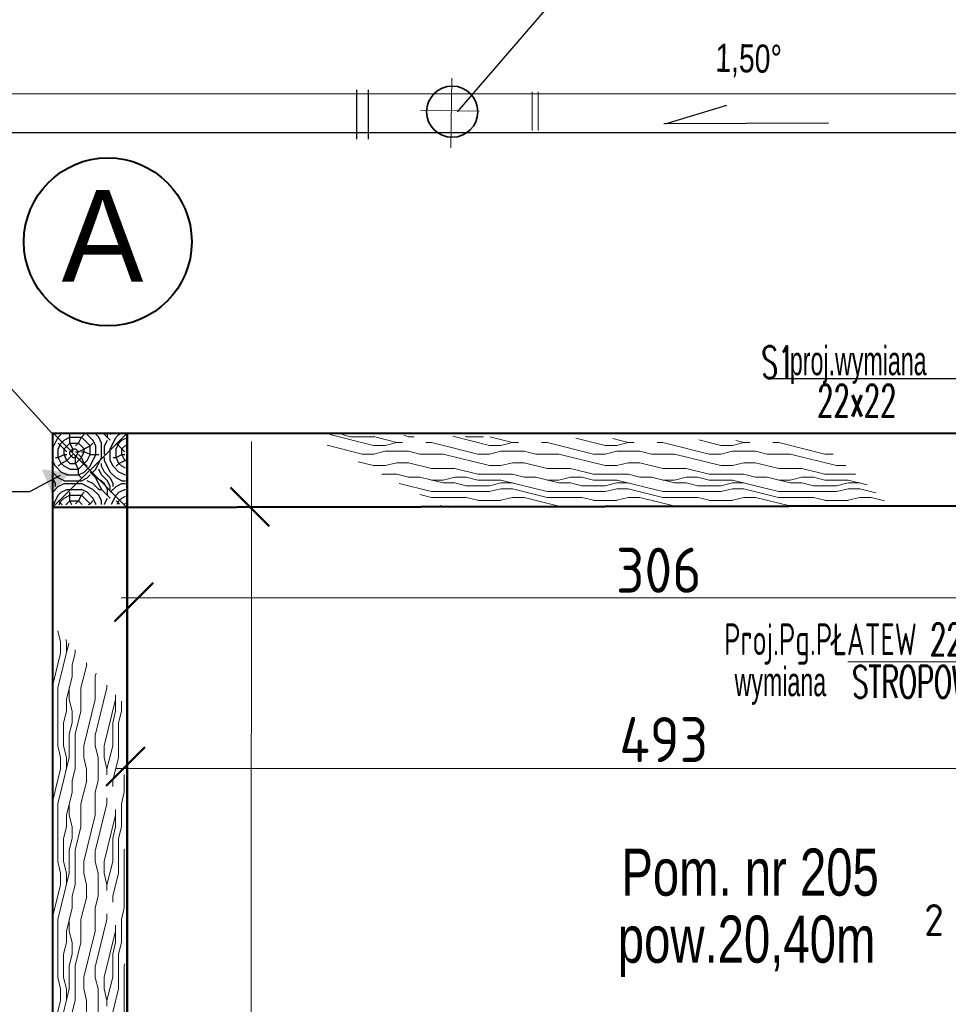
# Model space of a CAD drawing. Header units: millimetres. Extents: x 5545 to 136433, y -146986 to -36607.
# Tile 151 of 159: x 35365 to 35686, y -46911 to -46570. Entities that reach past the tile are written whole.
import ezdxf

# ---------------------------------------------------------------- set-up
doc = ezdxf.new("R2010")
doc.units = ezdxf.units.MM
doc.header["$LTSCALE"] = 8
doc.linetypes.add('HIDDEN', pattern=[9.375, 6.25, -3.125])
for name, color, linetype in [('3 OKNA I DRZWI', 4, 'Continuous'), ('5 WYMIAROWANIE', 253, 'Continuous'), ('Arc_opisy', 18, 'Continuous'), ('AREA', 250, 'Continuous')]:
    doc.layers.add(name, color=color, linetype=linetype)
for name, color, linetype, lineweight in [('cienk.', 161, 'Continuous', 15), ('OGËLNE_01', 7, 'Continuous', 13), ('Standard', 7, 'Continuous', 25)]:
    doc.layers.add(name, color=color, linetype=linetype, lineweight=lineweight)
doc.styles.add('c20', font='simplex.shx', dxfattribs={"width": 0.7})
doc.styles.add('ISOCP', font='ISOCP.SHX')
doc.styles.add('TXT100', font='bikroms.shx', dxfattribs={"width": 0.75, "height": 20})
doc.styles.add('TXT50', font='bikroms.shx', dxfattribs={"width": 0.75, "height": 10})

# ---------------------------------------------------------------- blocks, each defined once
blk = doc.blocks.new('G$C86EB5530')
at = {"layer": 'OGËLNE_01', "color": 7, "linetype": 'Continuous', "lineweight": 25, "style": 'TXT50', "width": 0.6}
blk.add_text('proj.wymiana', height=10, rotation=270, dxfattribs=at).set_placement((3.333333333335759, 56.28571428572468))
blk = doc.blocks.new('G$C2D5568B3')
at = {"layer": '5 WYMIAROWANIE', "lineweight": 15}
blk.add_hatch(color=7, dxfattribs=at).paths.add_polyline_path([(4.670475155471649, 8.249425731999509), (0, 0), (9.47944982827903, 0.0799627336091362)])
blk = doc.blocks.new('G$CB5EE3834')
at = {"layer": 'Arc_opisy', "lineweight": 25, "ltscale": 0.2}
blk.add_blockref('G$C2D5568B3', (0, 0), dxfattribs=at)
blk = doc.blocks.new('G$C1A704194')
at = {"layer": 'Arc_opisy', "lineweight": 25, "ltscale": 0.2, "rotation": 43.91907581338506}
blk.add_blockref('G$CB5EE3834', (2.357907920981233, 0), dxfattribs=at)

msp = doc.modelspace()

# ---------------------------------------------------------------- hatches: boundary and pattern name
at = {"layer": 'Arc_opisy', "lineweight": 25, "ltscale": 0.2}
h = msp.add_hatch(dxfattribs=at)
h.set_pattern_fill('logend', color=250, scale=20, style=0, pattern_type=2)
h.set_pattern_definition([(0, (-5319.575077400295, 4269.366176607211), (20, 20), [6, -14]), (0, (-5319.575077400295, 4270.366176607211), (20, 20), [6, -14]), (0, (-5318.575077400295, 4272.366176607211), (20, 20), [4, -16]), (0, (-5317.575077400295, 4274.366176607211), (20, 20), [3, -17]), (0, (-5317.575077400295, 4276.366176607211), (20, 20), [2, -18]), (0, (-5322.575077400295, 4278.366176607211), (20, 20), [1, -5, 1, -13]), (0, (-5319.575077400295, 4279.366176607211), (20, 20), [1, -8, 3, -8]), (0, (-5315.575077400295, 4280.366176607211), (20, 20), [1, -1, 1, -17]), (0, (-5316.575077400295, 4281.366176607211), (20, 20), [1, -19]), (0, (-5317.575077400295, 4283.366176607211), (20, 20), [3, -17]), (0, (-5317.575077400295, 4285.366176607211), (20, 20), [4, -16]), (0, (-5318.575077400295, 4287.366176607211), (20, 20), [5, -6, 1, -8]), (90, (-5326.575077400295, 4275.366176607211), (-20, 20), [1, -2, 5, -12]), (90, (-5325.575077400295, 4277.366176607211), (-20, 20), [1, -1, 3, -15]), (90, (-5324.575077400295, 4285.366176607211), (-20, 20), [2, -18]), (90, (-5323.575077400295, 4277.366176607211), (-20, 20), [4, -6, 1, -9]), (90, (-5322.575077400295, 4288.366176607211), (-20, 20), [1, -19]), (90, (-5321.575077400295, 4278.366176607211), (-20, 20), [3, -17]), (90, (-5319.575077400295, 4279.366176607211), (-20, 20), [2, -18]), (90, (-5317.575077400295, 4279.366176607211), (-20, 20), [1, -3, 3, -13]), (90, (-5316.575077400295, 4280.366176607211), (-20, 20), [1, -19]), (90, (-5315.575077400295, 4276.366176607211), (-20, 20), [2.8, -17.2]), (90, (-5314.575077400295, 4272.366176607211), (-20, 20), [2, -18]), (90, (-5312.575077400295, 4280.366176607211), (-20, 20), [1, -19]), (90, (-5310.575077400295, 4279.366176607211), (-20, 20), [3, -17]), (90, (-5308.575077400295, 4279.366176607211), (-20, 20), [3, -17]), (45, (-5311.575077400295, 4271.366176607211), (2.220446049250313e-15, 20.0000000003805), [1.4142, -1.4142, 1.4142, -24.04167124]), (45, (-5315.575077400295, 4276.366176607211), (2.220446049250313e-15, 20.0000000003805), [2.8284, -25.45587124]), (45, (-5323.575077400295, 4286.366176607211), (2.220446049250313e-15, 20.0000000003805), [2.8284, -25.45587124]), (45, (-5319.575077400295, 4281.366176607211), (2.220446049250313e-15, 20.0000000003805), [2.8284, -25.45587124]), (45, (-5318.575077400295, 4277.366176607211), (2.220446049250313e-15, 20.0000000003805), [2.8284, -25.45587124]), (45, (-5312.575077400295, 4273.366176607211), (2.220446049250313e-15, 20.0000000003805), [2.8284, -25.45587124]), (45, (-5314.575077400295, 4274.366176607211), (2.220446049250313e-15, 20.0000000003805), [4.24264, -24.04163124]), (45, (-5320.575077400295, 4283.366176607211), (2.220446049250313e-15, 20.0000000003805), [1.4142, -26.87007124]), (45, (-5321.575077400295, 4285.366176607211), (2.220446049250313e-15, 20.0000000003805), [1.4142, -26.87007124]), (45, (-5313.575077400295, 4285.366176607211), (2.220446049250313e-15, 20.0000000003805), [1.4142, -26.87007124]), (45, (-5321.575077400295, 4275.366176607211), (2.220446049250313e-15, 20.0000000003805), [1.4142, -26.87007124]), (45, (-5310.575077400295, 4282.366176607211), (2.220446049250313e-15, 20.0000000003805), [1.4142, -26.87007124]), (45, (-5317.575077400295, 4280.366176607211), (2.220446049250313e-15, 20.0000000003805), [1.4142, -26.87007124]), (45, (-5315.575077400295, 4282.366176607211), (2.220446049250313e-15, 20.0000000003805), [1.4142, -26.87007124]), (135, (-5316.575077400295, 4278.366176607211), (-20.0000000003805, 2.220446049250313e-15), [1.4142, -1.4142, 4.24264, -21.21323124]), (135, (-5313.575077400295, 4278.366176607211), (-20.0000000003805, 2.220446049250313e-15), [1.4142, -26.87007124]), (135, (-5313.575077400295, 4271.366176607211), (-20.0000000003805, 2.220446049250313e-15), [1.4142, -26.87007124]), (135, (-5317.575077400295, 4276.366176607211), (-20.0000000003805, 2.220446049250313e-15), [1.4142, -26.87007124]), (135, (-5314.575077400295, 4280.366176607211), (-20.0000000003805, 2.220446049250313e-15), [1.4142, -26.87007124]), (135, (-5319.575077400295, 4275.366176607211), (-20.0000000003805, 2.220446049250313e-15), [1.4142, -26.87007124]), (135, (-5311.575077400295, 4275.366176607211), (-20.0000000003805, 2.220446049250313e-15), [1.4142, -26.87007124]), (135, (-5325.575077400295, 4269.366176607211), (-20.0000000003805, 2.220446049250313e-15), [1.4142, -26.87007124]), (135, (-5324.575077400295, 4270.366176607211), (-20.0000000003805, 2.220446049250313e-15), [2.8284, -25.45587124]), (135, (-5323.575077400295, 4271.366176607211), (-20.0000000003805, 2.220446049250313e-15), [2.8284, -25.45587124]), (135, (-5321.575077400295, 4271.366176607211), (-20.0000000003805, 2.220446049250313e-15), [2.8284, -25.45587124]), (135, (-5320.575077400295, 4273.366176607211), (-20.0000000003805, 2.220446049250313e-15), [2.8284, -25.45587124]), (135, (-5312.575077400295, 4281.366176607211), (-20.0000000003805, 2.220446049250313e-15), [2.8284, -25.45587124]), (135, (-5308.575077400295, 4271.366176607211), (-20.0000000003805, 2.220446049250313e-15), [2.8284, -25.45587124]), (135, (-5307.575077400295, 4287.366176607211), (-20.0000000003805, 2.220446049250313e-15), [2.8284, -25.45587124]), (135, (-5307.575077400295, 4285.366176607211), (-20.0000000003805, 2.220446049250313e-15), [2.8284, -25.45587124]), (135, (-5309.575077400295, 4284.366176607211), (-20.0000000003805, 2.220446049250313e-15), [2.8284, -25.45587124]), (135, (-5323.575077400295, 4284.366176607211), (-20.0000000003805, 2.220446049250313e-15), [4.24264, -24.04163124]), (135, (-5310.575077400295, 4282.366176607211), (-20.0000000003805, 2.220446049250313e-15), [4.24264, -24.04163124]), (26.56505120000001, (-5321.575077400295, 4288.366176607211), (20.00000000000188, 8.001291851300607e-09), [2.236, -42.48535954]), (26.56505120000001, (-5321.575077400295, 4278.366176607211), (20.00000000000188, 8.001291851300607e-09), [2.236, -42.48535954]), (26.56505120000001, (-5319.575077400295, 4284.366176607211), (20.00000000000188, 8.001291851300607e-09), [2.236, -42.48535954]), (26.56505120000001, (-5313.575077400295, 4270.366176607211), (20.00000000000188, 8.001291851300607e-09), [2.236, -42.48535954]), (26.56505120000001, (-5314.575077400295, 4272.366176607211), (20.00000000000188, 8.001291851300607e-09), [2.236, -42.48535954]), (26.56505120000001, (-5320.575077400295, 4276.366176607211), (20.00000000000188, 8.001291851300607e-09), [2.236, -42.48535954]), (26.56505120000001, (-5320.575077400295, 4286.366176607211), (20.00000000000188, 8.001291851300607e-09), [2.236, -42.48535954]), (26.56505120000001, (-5314.575077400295, 4280.366176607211), (20.00000000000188, 8.001291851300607e-09), [4.472, -40.24935954]), (63.43494882, (-5314.575077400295, 4283.366176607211), (1.019972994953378e-09, 20.00000000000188), [2.235999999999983, -42.48535953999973]), (63.43494882, (-5311.575077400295, 4277.366176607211), (1.019972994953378e-09, 20.00000000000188), [2.235999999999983, -42.48535953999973]), (63.43494882, (-5321.575077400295, 4281.366176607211), (1.019972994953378e-09, 20.00000000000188), [2.235999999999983, -42.48535953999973]), (63.43494882, (-5325.575077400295, 4282.366176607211), (1.019972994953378e-09, 20.00000000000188), [2.235999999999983, -42.48535953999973]), (63.43494882, (-5313.575077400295, 4278.366176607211), (1.019972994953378e-09, 20.00000000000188), [2.235999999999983, -42.48535953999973]), (63.43494882, (-5315.575077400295, 4278.366176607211), (1.019972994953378e-09, 20.00000000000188), [2.235999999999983, -42.48535953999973]), (63.43494882, (-5323.575077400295, 4281.366176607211), (1.019972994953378e-09, 20.00000000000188), [4.471999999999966, -40.24935953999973]), (63.43494882, (-5308.575077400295, 4274.366176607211), (1.019972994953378e-09, 20.00000000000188), [4.471999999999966, -40.24935953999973]), (63.43494882, (-5310.575077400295, 4275.366176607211), (1.019972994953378e-09, 20.00000000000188), [4.471999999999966, -40.24935953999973]), (116.5650512, (-5326.575077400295, 4272.366176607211), (-8.001288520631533e-09, 20.00000000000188), [2.235999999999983, -42.48535953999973]), (116.5650512, (-5326.575077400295, 4283.366176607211), (-8.001288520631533e-09, 20.00000000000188), [2.235999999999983, -42.48535953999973]), (116.5650512, (-5322.575077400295, 4269.366176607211), (-8.001288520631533e-09, 20.00000000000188), [2.235999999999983, -42.48535953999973]), (116.5650512, (-5324.575077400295, 4287.366176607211), (-8.001288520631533e-09, 20.00000000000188), [2.235999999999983, -42.48535953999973]), (116.5650512, (-5322.575077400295, 4275.366176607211), (-8.001288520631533e-09, 20.00000000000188), [2.235999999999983, -42.48535953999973]), (116.5650512, (-5318.575077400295, 4277.366176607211), (-8.001288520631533e-09, 20.00000000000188), [2.235999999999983, -42.48535953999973]), (116.5650512, (-5316.575077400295, 4281.366176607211), (-8.001288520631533e-09, 20.00000000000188), [2.235999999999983, -42.48535953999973]), (116.5650512, (-5325.575077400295, 4273.366176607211), (6.422930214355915e-06, 20.00000321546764), [2.235999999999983, -42.48535953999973]), (116.5650512, (-5320.575077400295, 4276.366176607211), (-8.001288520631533e-09, 20.00000000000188), [2.235999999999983, -42.48535953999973]), (116.5650512, (-5314.575077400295, 4274.366176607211), (-8.001288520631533e-09, 20.00000000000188), [2.235999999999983, -42.48535953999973]), (116.5650512, (-5312.575077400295, 4276.366176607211), (-8.001288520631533e-09, 20.00000000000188), [2.235999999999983, -42.48535953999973]), (116.5650512, (-5308.575077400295, 4282.366176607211), (-8.001288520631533e-09, 20.00000000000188), [2.235999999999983, -42.48535953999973]), (116.5650512, (-5323.575077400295, 4288.366176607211), (-8.001288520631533e-09, 20.00000000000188), [2.235999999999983, -42.48535953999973]), (116.5650512, (-5326.575077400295, 4287.366176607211), (-8.001288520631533e-09, 20.00000000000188), [4.471999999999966, -40.24935953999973]), (116.5650512, (-5323.575077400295, 4273.366176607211), (-8.001288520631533e-09, 20.00000000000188), [4.471999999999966, -40.24935953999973]), (153.43494882, (-5326.575077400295, 4270.366176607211), (-20.00000000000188, 1.019978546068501e-09), [2.236, -42.48535954]), (153.43494882, (-5309.575077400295, 4269.366176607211), (-20.00000000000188, 1.019978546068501e-09), [2.236, -42.48535954]), (153.43494882, (-5310.575077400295, 4279.366176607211), (-20.00000000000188, 1.019978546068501e-09), [2.236, -42.48535954]), (153.43494882, (-5318.575077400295, 4272.366176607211), (-20.00000000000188, 1.019978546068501e-09), [2.236, -42.48535954]), (153.43494882, (-5319.575077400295, 4270.366176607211), (-20.00000000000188, 1.019978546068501e-09), [2.236, -42.48535954]), (153.43494882, (-5317.575077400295, 4274.366176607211), (-20.00000000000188, 1.019978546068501e-09), [2.236, -42.48535954]), (153.43494882, (-5311.575077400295, 4286.366176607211), (-20.00000000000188, 1.019978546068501e-09), [2.236, -42.48535954]), (153.43494882, (-5309.575077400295, 4287.366176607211), (-20.00000000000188, 1.019978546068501e-09), [4.472, -40.24935954])])
h.paths.add_polyline_path([(35376.73615056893, -46713.72651498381), (35376.61089907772, -46738.00215393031), (35401.66826252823, -46737.71790055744), (35401.78958881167, -46713.45264387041)])
at = {"layer": 'Arc_opisy', "lineweight": 9, "ltscale": 0.2}
h = msp.add_hatch(dxfattribs=at)
h.set_pattern_fill('panel', color=252, scale=40, style=0, pattern_type=2)
h.set_pattern_definition([(0, (-2256.54325190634, -0.4278113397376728), (0, 40), [8, -12, 4, -16]), (0, (-2228.54325190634, 0.5721886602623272), (0, 40), [8, -32]), (0, (-2232.54325190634, 2.572188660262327), (0, 40), [4, -36]), (0, (-2254.54325190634, 3.572188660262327), (0, 40), [2, -28, 2, -8]), (0, (-2240.54325190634, 5.572188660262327), (0, 40), [8, -12, 2, -18]), (0, (-2250.54325190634, 6.572188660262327), (0, 40), [6, -34]), (0, (-2240.54325190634, 7.572188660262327), (0, 40), [12, -28]), (0, (-2252.54325190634, 8.572188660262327), (0, 40), [8, -32]), (0, (-2236.54325190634, 9.572188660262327), (0, 40), [20, -20]), (0, (-2248.54325190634, 11.57218866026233), (0, 40), [4, -12, 8, -16]), (0, (-2220.54325190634, 12.57218866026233), (0, 40), [8, -32]), (0, (-2228.54325190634, 13.57218866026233), (0, 40), [4, -36]), (0, (-2236.54325190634, 14.57218866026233), (0, 40), [4, -36]), (0, (-2256.54325190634, 15.57218866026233), (0, 40), [8, -32]), (0, (-2236.54325190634, 16.57218866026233), (0, 40), [8, -32]), (0, (-2236.54325190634, 18.57218866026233), (0, 40), [8, -8, 8, -16]), (0, (-2244.54325190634, 20.57218866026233), (0, 40), [4, -20, 8, -8]), (0, (-2236.54325190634, 21.57218866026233), (0, 40), [12, -28]), (0, (-2236.54325190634, 23.57218866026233), (0, 40), [8, -32]), (0, (-2252.54325190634, 24.57218866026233), (0, 40), [12, -16, 4, -8]), (0, (-2252.54325190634, 26.57218866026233), (0, 40), [20, -20]), (0, (-2228.54325190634, 27.57218866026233), (0, 40), [4, -36]), (0, (-2240.54325190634, 28.57218866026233), (0, 40), [8, -32]), (0, (-2248.54325190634, 29.57218866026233), (0, 40), [4, -16, 4, -16]), (0, (-2252.54325190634, 30.57218866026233), (0, 40), [4, -12, 8, -16]), (0, (-2244.54325190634, 31.57218866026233), (0, 40), [4, -20, 4, -12]), (0, (-2236.54325190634, 32.57218866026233), (0, 40), [12, -28]), (0, (-2252.54325190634, 34.57218866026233), (0, 40), [8, -32]), (0, (-2232.54325190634, 35.57218866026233), (0, 40), [4, -36]), (0, (-2224.54325190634, 36.57218866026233), (0, 40), [4, -36]), (14.03624347, (-2228.54325190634, 2.572188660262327), (39.99999999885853, -1.462837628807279e-09), [4.12, -160.80422104]), (14.03624347, (-2224.54325190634, 11.57218866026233), (39.99999999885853, -1.462837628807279e-09), [4.12, -160.80422104]), (14.03624347, (-2228.54325190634, 35.57218866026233), (39.99999999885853, -1.462837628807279e-09), [4.12, -160.80422104]), (14.03624347, (-2240.54325190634, 20.57218866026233), (39.99999999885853, -1.462837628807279e-09), [4.12, -160.80422104]), (14.03624347, (-2232.54325190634, 26.57218866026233), (39.99999999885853, -1.462837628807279e-09), [4.12, -160.80422104]), (14.03624347, (-2228.54325190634, 23.57218866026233), (39.99999999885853, -1.462837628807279e-09), [4.12, -160.80422104]), (14.03624347, (-2248.54325190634, 30.57218866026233), (39.99999999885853, -1.462837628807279e-09), [4.12, -160.80422104]), (14.03624347, (-2232.54325190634, 28.57218866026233), (39.99999999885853, -1.462837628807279e-09), [4.12, -160.80422104]), (14.03624347, (-2224.54325190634, 13.57218866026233), (39.99999999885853, -1.462837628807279e-09), [8.24, -156.68422104]), (14.03624347, (-2228.54325190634, 16.57218866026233), (39.99999999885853, -1.462837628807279e-09), [8.24, -156.68422104]), (14.03624347, (-2228.54325190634, 18.57218866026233), (39.99999999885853, -1.462837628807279e-09), [8.24, -156.68422104]), (165.96375653, (-2240.54325190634, 5.572188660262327), (-39.99999999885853, -1.462830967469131e-09), [4.12, -8.24, 4.12, -148.44422104]), (165.96375653, (-2248.54325190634, 11.57218866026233), (-39.99999999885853, -1.462830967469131e-09), [4.12, -160.80422104]), (165.96375653, (-2248.54325190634, 29.57218866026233), (-39.99999999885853, -1.462830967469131e-09), [8.24, -156.68422104]), (194.03624347, (-2228.54325190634, 0.5721886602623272), (-39.99999999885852, 1.462857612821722e-09), [4.119999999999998, -160.80422104]), (345.9637565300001, (-2220.54325190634, 0.5721886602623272), (39.99999999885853, 1.46286205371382e-09), [4.12, -160.80422104]), (345.9637565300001, (-2232.54325190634, 14.57218866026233), (39.99999999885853, 1.46286205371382e-09), [4.12, -160.80422104]), (345.9637565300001, (-2224.54325190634, 21.57218866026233), (39.99999999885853, 1.46286205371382e-09), [4.12, -160.80422104]), (345.9637565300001, (-2240.54325190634, 24.57218866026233), (39.99999999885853, 1.46286205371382e-09), [4.12, -160.80422104]), (345.9637565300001, (-2244.54325190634, 29.57218866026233), (39.99999999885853, 1.46286205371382e-09), [4.12, -160.80422104]), (345.9637565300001, (-2240.54325190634, 31.57218866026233), (39.99999999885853, 1.46286205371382e-09), [4.12, -160.80422104]), (345.9637565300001, (-2240.54325190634, 24.57218866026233), (39.99999999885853, 1.46286205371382e-09), [4.12, -160.80422104]), (345.9637565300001, (-2228.54325190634, 30.57218866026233), (39.99999999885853, 1.46286205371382e-09), [16.48, -148.44422104]), (345.9637565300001, (-2252.54325190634, 3.572188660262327), (39.99999999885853, 1.46286205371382e-09), [16.48, -148.44422104]), (345.9637565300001, (-2248.54325190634, 6.572188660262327), (39.99999999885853, 1.46286205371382e-09), [16.48, -148.44422104]), (345.9637565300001, (-2244.54325190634, 8.572188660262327), (39.99999999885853, 1.46286205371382e-09), [4.12, -8.24, 8.24, -144.32422104]), (345.9637565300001, (-2244.54325190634, 11.57218866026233), (39.99999999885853, 1.46286205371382e-09), [8.24, -8.24, 8.24, -140.20422104]), (345.9637565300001, (-2248.54325190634, 15.57218866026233), (39.99999999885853, 1.46286205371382e-09), [16.48, -148.44422104]), (345.9637565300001, (-2252.54325190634, 18.57218866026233), (39.99999999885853, 1.46286205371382e-09), [16.48, -148.44422104]), (345.9637565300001, (-2252.54325190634, 20.57218866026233), (39.99999999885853, 1.46286205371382e-09), [16.48, -148.44422104]), (345.9637565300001, (-2224.54325190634, 32.57218866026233), (39.99999999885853, 1.46286205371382e-09), [4.12, -160.80422104]), (345.96376753, (-2220.54325190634, 36.57218866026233), (39.99999999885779, 7.680911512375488e-06), [8.24, -156.68422104]), (345.96376753, (-2244.54325190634, 34.57218866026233), (39.99999999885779, 7.680911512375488e-06), [8.24, -156.68422104]), (345.96375753, (-2248.54325190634, -0.4278113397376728), (39.99999999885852, 6.995945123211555e-07), [16.47999999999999, -148.4442210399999]), (345.96375753, (-2224.54325190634, 27.57218866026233), (39.99999999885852, 6.995945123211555e-07), [12.36, -152.5642210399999]), (345.96375753, (-2220.54325190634, 24.57218866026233), (39.99999999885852, 6.995945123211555e-07), [24.71999999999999, -140.2042210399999])])
h.paths.add_polyline_path([(35464.11433959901, -46713.49411997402), (35511.82177546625, -46738.85558703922), (35665.74445085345, -46738.05549358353), (35641.61740906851, -46716.11918387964)])
h = msp.add_hatch(dxfattribs=at)
h.set_pattern_fill('panel', color=252, scale=40, angle=270, style=0, pattern_type=2)
h.set_pattern_definition([(270, (82111.23136338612, -9117.272412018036), (40, -7.347880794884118e-15), [8, -12, 4, -16]), (270, (82112.23136338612, -9145.272412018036), (40, -7.347880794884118e-15), [8, -32]), (270, (82114.23136338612, -9141.272412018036), (40, -7.347880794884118e-15), [4, -36]), (270, (82115.23136338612, -9119.272412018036), (40, -7.347880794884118e-15), [2, -28, 2, -8]), (270, (82117.23136338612, -9133.272412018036), (40, -7.347880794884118e-15), [8, -12, 2, -18]), (270, (82118.23136338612, -9123.272412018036), (40, -7.347880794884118e-15), [6, -34]), (270, (82119.23136338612, -9133.272412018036), (40, -7.347880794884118e-15), [12, -28]), (270, (82120.23136338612, -9121.272412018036), (40, -7.347880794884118e-15), [8, -32]), (270, (82121.23136338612, -9137.272412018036), (40, -7.347880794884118e-15), [20, -20]), (270, (82123.23136338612, -9125.272412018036), (40, -7.347880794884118e-15), [4, -12, 8, -16]), (270, (82124.23136338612, -9153.272412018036), (40, -7.347880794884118e-15), [8, -32]), (270, (82125.23136338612, -9145.272412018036), (40, -7.347880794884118e-15), [4, -36]), (270, (82126.23136338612, -9137.272412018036), (40, -7.347880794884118e-15), [4, -36]), (270, (82127.23136338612, -9117.272412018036), (40, -7.347880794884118e-15), [8, -32]), (270, (82128.23136338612, -9137.272412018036), (40, -7.347880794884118e-15), [8, -32]), (270, (82130.23136338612, -9137.272412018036), (40, -7.347880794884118e-15), [8, -8, 8, -16]), (270, (82132.23136338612, -9129.272412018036), (40, -7.347880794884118e-15), [4, -20, 8, -8]), (270, (82133.23136338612, -9137.272412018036), (40, -7.347880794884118e-15), [12, -28]), (270, (82135.23136338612, -9137.272412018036), (40, -7.347880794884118e-15), [8, -32]), (270, (82136.23136338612, -9121.272412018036), (40, -7.347880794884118e-15), [12, -16, 4, -8]), (270, (82138.23136338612, -9121.272412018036), (40, -7.347880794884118e-15), [20, -20]), (270, (82139.23136338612, -9145.272412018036), (40, -7.347880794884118e-15), [4, -36]), (270, (82140.23136338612, -9133.272412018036), (40, -7.347880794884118e-15), [8, -32]), (270, (82141.23136338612, -9125.272412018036), (40, -7.347880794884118e-15), [4, -16, 4, -16]), (270, (82142.23136338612, -9121.272412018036), (40, -7.347880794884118e-15), [4, -12, 8, -16]), (270, (82143.23136338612, -9129.272412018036), (40, -7.347880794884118e-15), [4, -20, 4, -12]), (270, (82144.23136338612, -9137.272412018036), (40, -7.347880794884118e-15), [12, -28]), (270, (82146.23136338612, -9121.272412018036), (40, -7.347880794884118e-15), [8, -32]), (270, (82147.23136338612, -9141.272412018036), (40, -7.347880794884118e-15), [4, -36]), (270, (82148.23136338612, -9149.272412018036), (40, -7.347880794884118e-15), [4, -36]), (284.03624347, (82114.23136338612, -9145.272412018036), (-1.462844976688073e-09, -39.99999999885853), [4.12, -160.80422104]), (284.03624347, (82123.23136338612, -9149.272412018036), (-1.462844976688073e-09, -39.99999999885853), [4.12, -160.80422104]), (284.03624347, (82147.23136338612, -9145.272412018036), (-1.462844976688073e-09, -39.99999999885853), [4.12, -160.80422104]), (284.03624347, (82132.23136338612, -9133.272412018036), (-1.462844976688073e-09, -39.99999999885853), [4.12, -160.80422104]), (284.03624347, (82138.23136338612, -9141.272412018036), (-1.462844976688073e-09, -39.99999999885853), [4.12, -160.80422104]), (284.03624347, (82135.23136338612, -9145.272412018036), (-1.462844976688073e-09, -39.99999999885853), [4.12, -160.80422104]), (284.03624347, (82142.23136338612, -9125.272412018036), (-1.462844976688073e-09, -39.99999999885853), [4.12, -160.80422104]), (284.03624347, (82140.23136338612, -9141.272412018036), (-1.462844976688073e-09, -39.99999999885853), [4.12, -160.80422104]), (284.03624347, (82125.23136338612, -9149.272412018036), (-1.462844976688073e-09, -39.99999999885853), [8.24, -156.68422104]), (284.03624347, (82128.23136338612, -9145.272412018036), (-1.462844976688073e-09, -39.99999999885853), [8.24, -156.68422104]), (284.03624347, (82130.23136338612, -9145.272412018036), (-1.462844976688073e-09, -39.99999999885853), [8.24, -156.68422104]), (75.96375652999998, (82117.23136338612, -9133.272412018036), (-1.462823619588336e-09, 39.99999999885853), [4.12, -8.24, 4.12, -148.44422104]), (75.96375652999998, (82123.23136338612, -9125.272412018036), (-1.462823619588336e-09, 39.99999999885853), [4.12, -160.80422104]), (75.96375652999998, (82141.23136338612, -9125.272412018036), (-1.462823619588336e-09, 39.99999999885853), [8.24, -156.68422104]), (104.03624347, (82112.23136338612, -9145.272412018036), (1.462864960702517e-09, 39.99999999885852), [4.119999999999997, -160.8042210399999]), (255.9637565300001, (82112.23136338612, -9153.272412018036), (1.462854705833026e-09, -39.99999999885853), [4.12, -160.80422104]), (255.9637565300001, (82126.23136338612, -9141.272412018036), (1.462854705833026e-09, -39.99999999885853), [4.12, -160.80422104]), (255.9637565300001, (82133.23136338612, -9149.272412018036), (1.462854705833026e-09, -39.99999999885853), [4.12, -160.80422104]), (255.9637565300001, (82136.23136338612, -9133.272412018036), (1.462854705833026e-09, -39.99999999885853), [4.12, -160.80422104]), (255.9637565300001, (82141.23136338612, -9129.272412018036), (1.462854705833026e-09, -39.99999999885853), [4.12, -160.80422104]), (255.9637565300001, (82143.23136338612, -9133.272412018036), (1.462854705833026e-09, -39.99999999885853), [4.12, -160.80422104]), (255.9637565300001, (82136.23136338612, -9133.272412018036), (1.462854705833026e-09, -39.99999999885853), [4.12, -160.80422104]), (255.9637565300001, (82142.23136338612, -9145.272412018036), (1.462854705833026e-09, -39.99999999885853), [16.48, -148.44422104]), (255.9637565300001, (82115.23136338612, -9121.272412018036), (1.462854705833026e-09, -39.99999999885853), [16.48, -148.44422104]), (255.9637565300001, (82118.23136338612, -9125.272412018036), (1.462854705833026e-09, -39.99999999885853), [16.48, -148.44422104]), (255.9637565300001, (82120.23136338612, -9129.272412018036), (1.462854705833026e-09, -39.99999999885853), [4.12, -8.24, 8.24, -144.32422104]), (255.9637565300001, (82123.23136338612, -9129.272412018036), (1.462854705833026e-09, -39.99999999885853), [8.24, -8.24, 8.24, -140.20422104]), (255.9637565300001, (82127.23136338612, -9125.272412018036), (1.462854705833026e-09, -39.99999999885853), [16.48, -148.44422104]), (255.9637565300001, (82130.23136338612, -9121.272412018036), (1.462854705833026e-09, -39.99999999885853), [16.48, -148.44422104]), (255.9637565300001, (82132.23136338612, -9121.272412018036), (1.462854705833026e-09, -39.99999999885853), [16.48, -148.44422104]), (255.9637565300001, (82144.23136338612, -9149.272412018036), (1.462854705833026e-09, -39.99999999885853), [4.12, -160.80422104]), (255.9637675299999, (82148.23136338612, -9153.272412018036), (7.680911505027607e-06, -39.99999999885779), [8.24, -156.68422104]), (255.9637675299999, (82146.23136338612, -9129.272412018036), (7.680911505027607e-06, -39.99999999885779), [8.24, -156.68422104]), (255.96375753, (82111.23136338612, -9125.272412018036), (6.995945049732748e-07, -39.99999999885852), [16.47999999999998, -148.4442210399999]), (255.96375753, (82139.23136338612, -9149.272412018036), (6.995945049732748e-07, -39.99999999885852), [12.35999999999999, -152.5642210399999]), (255.96375753, (82136.23136338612, -9153.272412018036), (6.995945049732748e-07, -39.99999999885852), [24.71999999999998, -140.2042210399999])])
h.paths.add_polyline_path([(35401.19209543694, -46806.86714798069), (35376.3855995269, -46779.33406023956), (35376.64406864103, -47134.35513792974), (35402.26037756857, -47203.5117393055)])

# ---------------------------------------------------------------- linework, layer by layer
at = {"color": 250, "linetype": 'ByBlock', "lineweight": 50}
for p, q in [((35451.38270376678, -46745.30892403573), (35438.01536376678, -46731.94158403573)), ((35411.27175882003, -46764.86071440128), (35397.90441882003, -46778.22805440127)), ((35408.4055903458, -46821.64641607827), (35395.0382503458, -46835.01375607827))]:
    msp.add_line(p, q, dxfattribs=at)
at = {"layer": '5 WYMIAROWANIE', "color": 250, "linetype": 'HIDDEN', "lineweight": 15}
for p, q in [((35514.4445030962, -46590.54529517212), (35514.15596156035, -46614.55923017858)), ((35503.65529273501, -46601.6174747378), (35523.93884508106, -46601.90463181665))]:
    msp.add_line(p, q, dxfattribs=at)
at = {"layer": '5 WYMIAROWANIE', "color": 250, "lineweight": 25}
msp.add_line((35644.7156404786, -46606.08989743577), (35587.82288376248, -46606.26953846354), dxfattribs=at)
at = {"layer": 'Arc_opisy', "color": 250, "lineweight": 25, "ltscale": 0.5}
for p, q in [((35549.68385259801, -46563.47637489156), (35516.30539066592, -46602.18611893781)), ((35588.26500306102, -46606.31254095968), (35609.59963872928, -46599.80462822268))]:
    msp.add_line(p, q, dxfattribs=at)
at = {"layer": 'Arc_opisy', "color": 250, "lineweight": 25, "ltscale": 0.2}
msp.add_line((35376.34172897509, -46713.35201980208), (35246.09668906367, -46570.68169169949), dxfattribs=at)
at = {"layer": 'Arc_opisy', "color": 250, "lineweight": 25, "ltscale": 0.1}
for p, q in [((35623.41554872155, -46694.29889489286), (35688.86896640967, -46694.29889489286)), ((35368.60440826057, -46733.37994596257), (35379.26817973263, -46727.68569906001)), ((35295.00802157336, -46733.37994596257), (35368.60440826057, -46733.37994596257))]:
    msp.add_line(p, q, dxfattribs=at)
at = {"layer": 'Arc_opisy', "color": 250, "lineweight": 35, "ltscale": 0.2}
for p, q in [((35402.17703731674, -46713.34668710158), (35376.30218526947, -46738.97888658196)), ((35376.6257220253, -46713.09594611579), (35401.98291526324, -46738.81711820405))]:
    msp.add_line(p, q, dxfattribs=at)
at = {"layer": 'Arc_opisy', "color": 250, "lineweight": 20, "ltscale": 0.5}
msp.add_line((35651.38483688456, -46792.174081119), (35722.57902781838, -46792.174081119), dxfattribs=at)
at = {"layer": 'AREA', "color": 250, "lineweight": 40}
msp.add_circle((35395.57978367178, -46647.07394808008), 29.01391376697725, dxfattribs=at)
at = {"layer": 'Standard', "color": 250, "lineweight": 20}
for p, q in [((35269.11332523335, -46595.89409929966), (38099.23268446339, -46595.89409929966)), ((35542.20731745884, -46608.59440141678), (35542.20731745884, -46595.20515144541)), ((35544.36297572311, -46595.20515144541), (35544.36297572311, -46608.59440141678)), ((35445.13481062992, -47954.03638934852), (35445.18885285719, -46716.0257674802)), ((35400.22840529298, -46770.11297046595), (37926.93136905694, -46770.11297046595)), ((35398.57656288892, -46829.02112317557), (37924.0898798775, -46829.02112317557))]:
    msp.add_line(p, q, dxfattribs=at)
at = {"layer": 'Standard', "color": 28, "lineweight": 25, "ltscale": 0.5}
for p, q in [((35481.66190456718, -46611.64780544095), (35481.66190456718, -46594.5635684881)), ((35485.66190456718, -46611.64780544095), (35485.66190456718, -46594.5635684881))]:
    msp.add_line(p, q, dxfattribs=at)
at = {"layer": 'Standard', "color": 250, "lineweight": 25}
msp.add_line((35290.59519950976, -46609.28334927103), (35704.36090954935, -46609.28334927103), dxfattribs=at)
at = {"layer": 'Standard', "color": 250, "lineweight": 40}
for p, q in [((35376.25073816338, -46713.17835261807), (35716.7068547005, -46713.17835261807)), ((35376.59656575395, -47283.36690908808), (35376.59656575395, -46713.12104849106))]:
    msp.add_line(p, q, dxfattribs=at)
at = {"layer": 'Standard', "color": 250, "lineweight": 50}
for p, q in [((35402.20233213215, -47191.27245345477), (35402.22825611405, -46713.17835261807)), ((35376.59656575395, -46738.85375362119), (35715.73701759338, -46738.29164313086))]:
    msp.add_line(p, q, dxfattribs=at)
at = {"layer": 'Standard', "color": 250, "lineweight": 35, "ltscale": 2}
msp.add_circle((35514.62412103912, -46602.10714230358), 8.839543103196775, dxfattribs=at)

# ---------------------------------------------------------------- block references
at = {"layer": 'Arc_opisy', "color": 250, "lineweight": 25, "ltscale": 0.1, "rotation": 90}
msp.add_blockref('G$C86EB5530', (35687.6413685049, -46696.4830428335), dxfattribs=at)
at = {"layer": 'Arc_opisy', "lineweight": 25, "ltscale": 0.2, "rotation": 127.4016178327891}
msp.add_blockref('G$C1A704194', (35383.61381323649, -46728.84917699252), dxfattribs=at)

# ---------------------------------------------------------------- texts
at = {"layer": '3 OKNA I DRZWI', "color": 250, "lineweight": 25, "style": 'TXT100', "width": 0.75}
msp.add_text('1,50%%D', height=9.734399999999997, rotation=358.8116530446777, dxfattribs=at).set_placement((35605.53426805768, -46588.29128427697))
at = {"layer": 'Arc_opisy', "color": 250, "style": 'c20', "width": 0.6}
for s, p in [('S1', (35621.54435373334, -46694.15729003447)), ('22x22', (35640.78896573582, -46707.44542531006)), ('Proj.Pg.PŁATEW 22x28', (35608.61305023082, -46789.91131588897)), ('STROPOWA', (35652.8744811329, -46804.63527575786))]:
    msp.add_text(s, height=11, dxfattribs=at).set_placement(p)
at = {"layer": 'cienk.', "color": 250, "linetype": 'Continuous', "lineweight": 18}
msp.add_text('A', height=31.65170580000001, dxfattribs=at).set_placement((35379.62662039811, -46660.79525966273))
at = {"layer": 'OGËLNE_01', "color": 7, "linetype": 'Continuous', "lineweight": 25, "style": 'TXT50', "width": 0.6}
msp.add_text('wymiana', height=10, dxfattribs=at).set_placement((35612.23432188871, -46804.07166309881))
at = {"layer": 'Standard', "color": 250, "linetype": 'Continuous', "lineweight": 25, "style": 'ISOCP'}
for s, p in [('306', (35571.23263543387, -46768.34653234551)), ('493', (35572.41245862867, -46826.87595068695))]:
    msp.add_text(s, height=15.5824992, dxfattribs=at).set_placement(p)
at = {"layer": 'Standard', "color": 250, "linetype": 'Continuous', "lineweight": 35, "style": 'TXT50', "width": 0.75}
for s, p in [('Pom. nr 205 ', (35573.08099258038, -46873.0198527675)), ('pow.20,40m', (35571.8603785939, -46896.18925688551))]:
    msp.add_text(s, height=16.295424, dxfattribs=at).set_placement(p)
at = {"layer": 'Standard', "color": 250, "linetype": 'Continuous', "lineweight": 35, "style": 'ISOCP'}
msp.add_text('2', height=10.9994112, dxfattribs=at).set_placement((35677.79421528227, -46886.91980802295))

doc.saveas('drawing.dxf')
